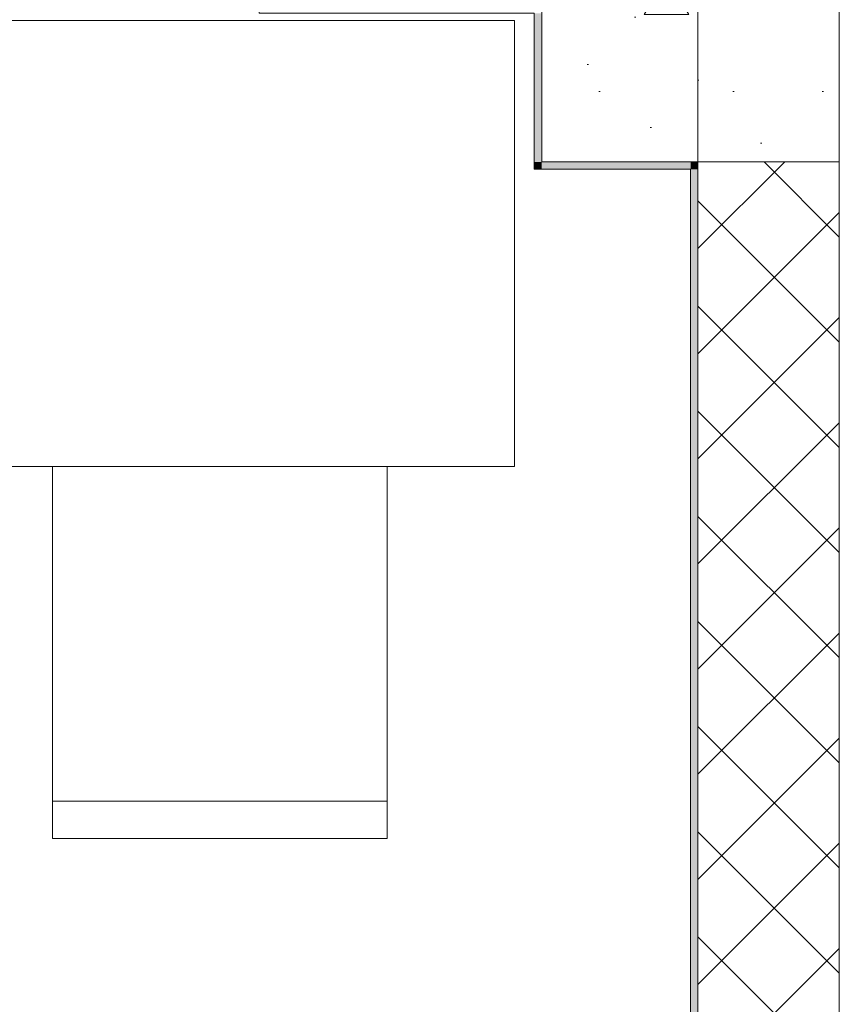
# Model space of a CAD drawing. Header units: millimetres. Extents: x 74467 to 235410, y -65 to 114857.
# Tile 108 of 256: x 92041 to 93143, y 101553 to 102877. Entities that reach past the tile are written whole.
import ezdxf

# ---------------------------------------------------------------- set-up
doc = ezdxf.new("R2010")
doc.units = ezdxf.units.MM
doc.header["$MEASUREMENT"] = 0
doc.linetypes.add('Wipeout_Contour', pattern=[1000, 0, -1000])
for name, color, linetype in [('00 Kunstikonkursi LÜ jaoks asendi 2D', 7, 'Continuous'), ('1233 Postid.AR', 7, 'Continuous'), ('1235 Vahelaed.AR', 7, 'Continuous'), ('1311 Siseseinad.AR', 7, 'Continuous'), ('1326 Seinapinnad.SA', 7, 'Continuous'), ('1330 Sisustus.SA', 7, 'Continuous'), ('9350 Netopind.AR', 7, 'Continuous')]:
    doc.layers.add(name, color=color, linetype=linetype)

# ---------------------------------------------------------------- blocks, each defined once
blk = doc.blocks.new('Slab_21_1', base_point=(85488.4, 103235.9))
at = {"layer": '1235 Vahelaed.AR', "color": 7, "linetype": 'Continuous', "lineweight": 13, "flags": 128}
blk.add_lwpolyline([(92532.7, 91133.4), (92269.1, 89251.8), (83692.5, 90457.2), (85488.4, 103235.9), (92952.6, 103235.9), (92952.6, 98575.9), (92952.6, 97085.9), (92952.6, 95885.9), (92742.6, 95885.9), (92742.6, 95485.9), (93142.6, 95485.9), (92577.6, 91453.2)], dxfattribs=at)
blk = doc.blocks.new('Slab_24_1', base_point=(93030.2, 94685.9))
at = {"color": 254, "linetype": 'Wipeout_Contour', "lineweight": 0, "ltscale": 1638970.599316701}
blk.add_wipeout([(93142.6, 95485.8), (93030.2, 94685.9), (93142.6, 94685.9), (94852.6, 94685.9), (94852.6, 96965.9), (98742.6, 96965.9), (98742.6, 98575.9), (98742.6, 103085.9), (96832.6, 103085.9), (96832.6, 98575.9), (93142.6, 98575.9), (93142.6, 96965.9)], dxfattribs=at).dxf.layer = '1235 Vahelaed.AR'
blk = doc.blocks.new('Roof_1_1', base_point=(96542.6, 103205.9))
at = {"layer": '1311 Siseseinad.AR', "color": 7, "linetype": 'Continuous', "lineweight": 13, "flags": 128}
blk.add_lwpolyline([(93142.6, 101415.6), (93142.6, 103205.9)], dxfattribs=at)
blk = doc.blocks.new('Chair 10 24[41]_1', base_point=(92084.8, 101775.9))
at = {"layer": '1330 Sisustus.SA', "color": 253, "linetype": 'Continuous', "lineweight": 13, "true_color": 0xa5a6a4}
blk.add_line((92084.8, 101825.9), (92534.8, 101825.9), dxfattribs=at)
at = {"layer": '1330 Sisustus.SA', "color": 253, "linetype": 'Continuous', "lineweight": 13, "true_color": 0xa5a6a4, "flags": 128}
blk.add_lwpolyline([(92084.8, 102275.9), (92534.8, 102275.9), (92534.8, 101775.9), (92084.8, 101775.9)], close=True, dxfattribs=at)
blk = doc.blocks.new('Suur arvutiklass_RG 114_19_1', base_point=(86306.1, 102478.4))
at = {"layer": '9350 Netopind.AR', "color": 7, "linetype": 'Continuous', "lineweight": 13, "flags": 128}
blk.add_lwpolyline([(85773.2, 102675.9), (85602.8, 101463.5), (85385.1, 101494.1), (84690.6, 96552.6), (84908.4, 96522), (84821.4, 95903.1), (85019.4, 95875.3), (84965.2, 95489.1), (92788.2, 94389.4), (92940.9, 95475.9), (92732.6, 95475.9), (92732.6, 95895.9), (92942.4, 95895.9), (92942.6, 102676.1), (92732.6, 102676.1), (92732.6, 102885.9), (92362.6, 102885.9), (92362.6, 103095.9), (87372.6, 103095.9), (87372.6, 102875.9), (86028.8, 102875.9), (86028.8, 102675.9)], close=True, dxfattribs=at)
blk = doc.blocks.new('Wall_33_1', base_point=(92952.6, 102885.9))
at = {"layer": '1311 Siseseinad.AR', "linetype": 'Continuous', "lineweight": 13, "true_color": 0x50504f}
h = blk.add_hatch(dxfattribs=at)
h.set_pattern_fill('Plokk_õõnesbetoon_0001', color=251, style=0, pattern_type=2)
h.set_pattern_definition([(45, (0, 0), (-70.71068, 70.71068), []), (135, (0, 0), (70.71068, 70.71068), [])])
h.paths.add_polyline_path([(92952.6, 102685.9), (92952.6, 95885.9), (93142.6, 95885.9), (93142.6, 102685.9)])
at = {"layer": '1311 Siseseinad.AR', "color": 7, "linetype": 'Continuous', "lineweight": 15, "flags": 128}
blk.add_lwpolyline([(92952.6, 102685.9), (92952.6, 95885.9)], dxfattribs=at)
blk = doc.blocks.new('Wall_313_1', base_point=(92952.6, 102685.9))
at = {"layer": '1326 Seinapinnad.SA', "linetype": 'Continuous', "lineweight": 0, "true_color": 0xfefefe}
for points in [[(92942.6, 102685.9), (92942.6, 102675.9), (92952.6, 102685.9)], [(92952.6, 102685.9), (92942.6, 102675.9), (92952.6, 102675.9)], [(92942.6, 102675.9), (92942.6, 95895.9), (92952.6, 95895.9), (92952.6, 102675.9)]]:
    blk.add_hatch(color=7, dxfattribs=at).paths.add_polyline_path(points)
at = {"layer": '1326 Seinapinnad.SA', "color": 7, "linetype": 'Continuous', "lineweight": 15, "flags": 128}
for points in [[(92952.6, 102685.9), (92942.6, 102685.9)], [(92952.6, 95885.9), (92952.6, 102685.9)], [(92942.6, 102675.9), (92942.6, 95895.9)]]:
    blk.add_lwpolyline(points, dxfattribs=at)
blk = doc.blocks.new('Wall_480_1', base_point=(92742.6, 102895.9))
at = {"layer": '1326 Seinapinnad.SA', "linetype": 'Continuous', "lineweight": 0, "true_color": 0xfefefe}
for points in [[(92742.6, 102885.9), (92732.6, 102885.9), (92732.6, 102685.9), (92742.6, 102685.9)], [(92732.6, 102675.9), (92742.6, 102675.9), (92742.6, 102685.9)], [(92732.6, 102685.9), (92732.6, 102675.9), (92742.6, 102685.9)]]:
    blk.add_hatch(color=7, dxfattribs=at).paths.add_polyline_path(points)
at = {"layer": '1326 Seinapinnad.SA', "color": 7, "linetype": 'Continuous', "lineweight": 15, "flags": 128}
for points in [[(92732.6, 102885.9), (92732.6, 102675.9)], [(92742.6, 102685.9), (92742.6, 102885.9)], [(92732.6, 102675.9), (92742.6, 102675.9)]]:
    blk.add_lwpolyline(points, dxfattribs=at)
blk = doc.blocks.new('Wall_481_1', base_point=(92742.6, 102685.9))
at = {"layer": '1326 Seinapinnad.SA', "linetype": 'Continuous', "lineweight": 0, "true_color": 0xfefefe}
blk.add_hatch(color=7, dxfattribs=at).paths.add_polyline_path([(92742.6, 102675.9), (92942.6, 102675.9), (92942.6, 102685.9), (92742.6, 102685.9)])
at = {"layer": '1326 Seinapinnad.SA', "color": 7, "linetype": 'Continuous', "lineweight": 15, "flags": 128}
for points in [[(92942.6, 102685.9), (92742.6, 102685.9)], [(92742.6, 102675.9), (92942.6, 102675.9)]]:
    blk.add_lwpolyline(points, dxfattribs=at)
blk = doc.blocks.new('Column_79_1', base_point=(92942.6, 102885.9))
at = {"layer": '1233 Postid.AR', "linetype": 'Continuous', "lineweight": 13, "true_color": 0x8c8d8c}
h = blk.add_hatch(dxfattribs=at)
h.set_pattern_fill('Betoon_0001', color=252, style=0, pattern_type=2)
h.set_pattern_definition([(0, (0, 0), (0, 623.5383), [60, -300]), (0, (180, 311.8), (0, 623.5383), [60, -300]), (60, (0, 0), (-540, 311.7692), [60, -300]), (60, (360, 0), (-540, 311.7692), [60, -300]), (120, (60, 0), (540, 311.7692), [60, -300]), (120, (420, 0), (540, 311.7692), [60, -300]), (0, (0, 60), (0, 120), [0, -120, 0, -180.00001]), (45, (60, 60), (-84.85282, 84.85282), [0, -90, 0, -150.00001])])
h.paths.add_polyline_path([(92742.6, 102685.9), (93142.6, 102685.9), (93142.6, 103085.9), (92742.6, 103085.9)])
at = {"layer": '1233 Postid.AR', "color": 7, "linetype": 'Continuous', "lineweight": 15, "flags": 128}
blk.add_lwpolyline([(92742.6, 102685.9), (93142.6, 102685.9), (93142.6, 103085.9), (92742.6, 103085.9)], close=True, dxfattribs=at)
blk = doc.blocks.new('Dining Table 01 24[545]_1', base_point=(92706.1, 102875.9))
at = {"layer": '1330 Sisustus.SA', "color": 253, "linetype": 'Continuous', "lineweight": 13, "true_color": 0xa5a6a4}
for p, q in [((92706.1, 102875.9), (91106.1, 102875.9)), ((92706.1, 102275.9), (92706.1, 102875.9)), ((91106.1, 102275.9), (92706.1, 102275.9))]:
    blk.add_line(p, q, dxfattribs=at)
at = {"layer": '1330 Sisustus.SA', "color": 253, "linetype": 'Continuous', "lineweight": 13, "true_color": 0xa5a6a4, "flags": 128}
blk.add_lwpolyline([(92706.1, 102875.9), (91106.1, 102875.9), (91106.1, 102275.9), (92706.1, 102275.9)], close=True, dxfattribs=at)

msp = doc.modelspace()

# ---------------------------------------------------------------- block references
at = {"layer": '1235 Vahelaed.AR', "color": 7, "linetype": 'Continuous', "lineweight": 13}
msp.add_blockref('Slab_21_1', (85488.4, 103235.9), dxfattribs=at)
at = {"layer": '1330 Sisustus.SA', "color": 253, "linetype": 'Continuous', "lineweight": 13, "true_color": 0xa5a6a4}
msp.add_blockref('Chair 10 24[41]_1', (92084.8, 101775.9), dxfattribs=at)

# ---------------------------------------------------------------- next in the draw order: block references
at = {"layer": '1235 Vahelaed.AR', "color": 7, "linetype": 'Continuous', "lineweight": 13}
msp.add_blockref('Slab_24_1', (93030.2, 94685.9), dxfattribs=at)

# ---------------------------------------------------------------- next in the draw order: block references
at = {"layer": '1311 Siseseinad.AR', "color": 7, "linetype": 'Continuous', "lineweight": 13}
msp.add_blockref('Roof_1_1', (96542.6, 103205.9), dxfattribs=at)

# ---------------------------------------------------------------- next in the draw order: wipeouts: each hides what was drawn before it
at = {"color": 254, "linetype": 'Wipeout_Contour', "lineweight": 0, "ltscale": 1106957.325690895}
msp.add_wipeout([(86371.6, 105811.4), (85252, 103464.9), (118693.5, 103518.1), (139774.1, 103480.6), (139783.7, 82997), (142852.8, 81554), (142830.8, 105959.2)], dxfattribs=at).dxf.layer = '00 Kunstikonkursi LÜ jaoks asendi 2D'

# ---------------------------------------------------------------- next in the draw order: linework, layer by layer
at = {"layer": '9350 Netopind.AR', "color": 253, "linetype": 'Continuous', "lineweight": 0, "true_color": 0xbbb393, "flags": 128}
msp.add_lwpolyline([(85773.2, 102675.9), (85602.8, 101463.5), (85385.1, 101494.1), (84690.6, 96552.6), (84908.4, 96522), (84821.4, 95903.1), (85019.4, 95875.3), (84965.2, 95489.1), (92788.2, 94389.4), (92940.9, 95475.9), (92732.6, 95475.9), (92732.6, 95895.9), (92942.4, 95895.9), (92942.6, 102676.1), (92732.6, 102676.1), (92732.6, 102885.9), (92362.6, 102885.9), (92362.6, 103095.9), (87372.6, 103095.9), (87372.6, 102875.9), (86028.8, 102875.9), (86028.8, 102675.9)], close=True, dxfattribs=at)

# ---------------------------------------------------------------- next in the draw order: block references
at = {"layer": '1233 Postid.AR', "color": 7, "lineweight": 15}
msp.add_blockref('Column_79_1', (92942.6, 102885.9), dxfattribs=at)
at = {"layer": '1311 Siseseinad.AR', "color": 7, "lineweight": 15}
msp.add_blockref('Wall_33_1', (92952.6, 102885.9), dxfattribs=at)
at = {"layer": '1326 Seinapinnad.SA', "color": 7, "lineweight": 15}
for name, p in [('Wall_480_1', (92742.6, 102895.9)), ('Wall_481_1', (92742.6, 102685.9)), ('Wall_313_1', (92952.6, 102685.9))]:
    msp.add_blockref(name, p, dxfattribs=at)
at = {"layer": '1330 Sisustus.SA', "color": 253, "linetype": 'Continuous', "lineweight": 13, "true_color": 0xa5a6a4}
msp.add_blockref('Dining Table 01 24[545]_1', (92706.1, 102875.9), dxfattribs=at)
at = {"layer": '9350 Netopind.AR', "color": 7, "linetype": 'Continuous', "lineweight": 13}
msp.add_blockref('Suur arvutiklass_RG 114_19_1', (86306.1, 102478.4), dxfattribs=at)

doc.saveas('drawing.dxf')
